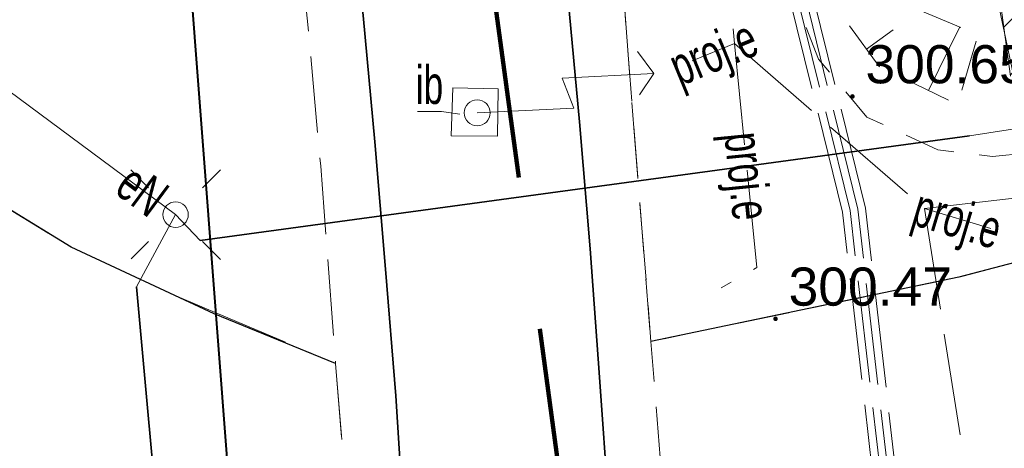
# Model space of a CAD drawing. Header units: metres. Extents: x 6567444 to 13135881, y 5574237 to 11149086.
# Tile 9 of 191: x 6567845 to 6567864, y 5574359 to 5574368. Entities that reach past the tile are written whole.
import ezdxf
from ezdxf.enums import TextEntityAlignment as Align

# ---------------------------------------------------------------- set-up
doc = ezdxf.new("R2010")
doc.units = ezdxf.units.M
for name, pattern in [('2.0_1.0', [3, 2, -1]), ('L_0_04', [1.5, 1, -0.5]), ('L_0_06', [2, 1.5, -0.5]), ('L_2_50', [2.5, 2, -0.5])]:
    doc.linetypes.add(name, pattern=pattern)
doc.layers.add('FORMA - Arch 01 - PZT 1 Strefy', color=7, linetype='Continuous')
for name, color, linetype, lineweight in [('GES_InneUrzadzeniaTowarzyszace_P', 7, 'Continuous', 18), ('GES_PrzewodElektroenergetyczny', 1, 'Continuous', 18), ('GES_PrzewodElektroenergetyczny_Projektowany', 7, 'Continuous', 18), ('GES_PrzewodWodociagowy', 5, 'Continuous', 18), ('GES_UrzadzeniaSiecElektroenergetyczna_P', 7, 'Continuous', 18), ('GES_UrzadzeniaTowarzyszczaceLiniowe', 7, 'Continuous', 18), ('KR_ObiektKarto', 7, 'Continuous', 18), ('MP_LINIE_REGULAC', 135, 'Continuous', 40), ('OT_Budowle', 7, 'Continuous', 18), ('OT_Komunikacja', 7, 'Continuous', 18), ('OT_Skarpa', 7, 'Continuous', 18), ('OTRS', 7, 'Continuous', 13), ('OTRS_O', 7, 'Continuous', 20), ('Z_ZAKRES', 214, 'Continuous', 90)]:
    doc.layers.add(name, color=color, linetype=linetype, lineweight=lineweight)
doc.styles.add('BDOT', font='arial.ttf', dxfattribs={"width": 0.9})
doc.styles.get("Standard").update_dxf_attribs({"font": 'arial.ttf'})
doc.linetypes.add('MPNLZ', pattern='A,6,-2,[35,msgB.shx,S=0.016,R=0,X=-1,Y=0],6', length=14)

# ---------------------------------------------------------------- blocks, each defined once
blk = doc.blocks.new('other_SUPY')
at = {"color": 0, "linetype": 'Continuous', "lineweight": 18, "flags": 128}
for points in [[(-1.2, 7), (-2.1, 6.4)], [(0, 0), (0, 3.8), (-1.2, 3.4), (-1.2, 7)], [(-1.2, 7), (-0.4, 6.4)]]:
    blk.add_lwpolyline(points, dxfattribs=at)
at = {"color": 0, "linetype": 'Continuous', "lineweight": 18}
blk.add_circle((0, 0), 0.51, dxfattribs=at)
blk = doc.blocks.new('other_SUEO')
at = {"color": 0, "linetype": 'Continuous', "lineweight": 18, "flags": 128}
for points in [[(-1.06, 1.06), (-1.76, 1.76)], [(1.76, 1.76), (1.06, 1.06)], [(-1.74, -1.74), (-1.06, -1.06)], [(1.06, -1.06), (1.76, -1.76)]]:
    blk.add_lwpolyline(points, dxfattribs=at)
at = {"color": 0, "linetype": 'Continuous', "lineweight": 18}
blk.add_circle((0, 0), 0.5, dxfattribs=at)
blk = doc.blocks.new('OTRS')
at = {"layer": 'OTRS', "color": 0, "lineweight": -3, "const_width": 0.09}
blk.add_lwpolyline([(-0.045, 0, 1), (0.045, 0, 1)], format="xyb", close=True, dxfattribs=at)
at = {"layer": 'OTRS_O', "color": 0, "style": 'BDOT'}
blk.add_attdef('RZEDNA', (0.514, 0.515), '', height=1.5, dxfattribs=at)
blk = doc.blocks.new('_MDCP')
at = {"layer": 'GES_PrzewodElektroenergetyczny', "color": 1, "linetype": 'Continuous', "lineweight": 18, "flags": 128}
blk.add_lwpolyline([(6567865.43, 5574365.71), (6567863.36, 5574365.39), (6567848.26, 5574363.33), (6567847.78, 5574363.84), (6567832, 5574375.56)], dxfattribs=at)
at = {"layer": 'GES_PrzewodElektroenergetyczny', "color": 1, "linetype": 'Continuous', "lineweight": 18}
blk.add_lwpolyline([(6567847.78, 5574363.84), (6567847.01, 5574362.42), (6567849.008, 5574340.484)], dxfattribs=at)
at = {"layer": 'GES_PrzewodElektroenergetyczny_Projektowany', "color": 1, "linetype": 'L_2_50', "lineweight": 18}
for points in [[(6567862.97, 5574345.7), (6567860.87, 5574363.89), (6567859.4, 5574369.85), (6567857.55, 5574384.66), (6567852.95, 5574407.66), (6567856.75, 5574413.96), (6567850.78, 5574439.79), (6567845.68, 5574439.84), (6567840.19, 5574462.85), (6567835.66, 5574481.07), (6567834.95, 5574484.54), (6567834.05, 5574490.99), (6567831.43, 5574502.77), (6567830.63, 5574506.04)], [(6567863.13, 5574345.65), (6567861.02, 5574363.92), (6567859.55, 5574369.88), (6567857.7, 5574384.68), (6567853.11, 5574407.63), (6567856.91, 5574413.93), (6567850.9, 5574439.94), (6567845.79, 5574439.99), (6567840.33, 5574462.89), (6567835.8, 5574481.1), (6567835.1, 5574484.56), (6567834.2, 5574491.02), (6567831.58, 5574502.8), (6567830.78, 5574506.07)], [(6567863.28, 5574345.6), (6567861.17, 5574363.95), (6567859.7, 5574369.91), (6567857.85, 5574384.71), (6567853.27, 5574407.6), (6567857.07, 5574413.91), (6567851.02, 5574440.09), (6567845.91, 5574440.13), (6567840.48, 5574462.92), (6567835.95, 5574481.13), (6567835.25, 5574484.59), (6567834.35, 5574491.04), (6567831.72, 5574502.84), (6567830.92, 5574506.11)], [(6567863.44, 5574345.55), (6567861.32, 5574363.97), (6567859.85, 5574369.93), (6567858, 5574384.73), (6567853.42, 5574407.58), (6567857.22, 5574413.88), (6567851.14, 5574440.24), (6567846.03, 5574440.28), (6567840.62, 5574462.96), (6567836.09, 5574481.17), (6567835.4, 5574484.61), (6567834.5, 5574491.07), (6567831.87, 5574502.87), (6567831.07, 5574506.14)], [(6567838.66, 5574382.16), (6567847.42, 5574377.99), (6567848.22, 5574371.37), (6567858.26, 5574372.47), (6567858.75, 5574367.2), (6567862.48, 5574363.96), (6567865.16, 5574346.93), (6567862.035, 5574342.183)]]:
    blk.add_lwpolyline(points, dxfattribs=at)
at = {"layer": 'GES_PrzewodElektroenergetyczny_Projektowany', "color": 1, "linetype": 'L_2_50', "lineweight": 18, "flags": 128}
for points in [[(6567858.75, 5574367.2), (6567857.92, 5574366.86)], [(6567858.75, 5574367.2), (6567859.19, 5574362.8), (6567858.49, 5574362.4)], [(6567862.48, 5574363.96), (6567868.41, 5574364.64)], [(6567862.48, 5574363.96), (6567863.78, 5574363.57)]]:
    blk.add_lwpolyline(points, dxfattribs=at)
at = {"layer": 'GES_PrzewodWodociagowy', "color": 5, "linetype": 'Continuous', "lineweight": 18}
blk.add_lwpolyline([(6567827.542, 5574374.609), (6567833.78, 5574375.29), (6567857.1, 5574378.14), (6567861.43, 5574378.88), (6567863.07, 5574372.06), (6567864.41, 5574365.71), (6567864.76, 5574364.5), (6567864.96, 5574363.98), (6567869.44, 5574345.36)], dxfattribs=at)
at = {"layer": 'GES_UrzadzeniaTowarzyszczaceLiniowe', "color": 7, "linetype": 'Continuous', "lineweight": 35, "flags": 128}
blk.add_lwpolyline([(6567863.36, 5574365.39), (6567848.26, 5574363.33)], dxfattribs=at)
at = {"layer": 'GES_UrzadzeniaTowarzyszczaceLiniowe', "color": 7, "linetype": 'Continuous', "lineweight": 35}
blk.add_lwpolyline([(6567847.01, 5574362.42), (6567849.008, 5574340.484)], dxfattribs=at)
at = {"layer": 'KR_ObiektKarto', "linetype": 'Continuous', "lineweight": 18, "flags": 128}
for points in [[(6567861.342, 5574367.089), (6567861.866, 5574367.471)], [(6567862.561, 5574366.277), (6567863.171, 5574367.529)]]:
    blk.add_lwpolyline(points, dxfattribs=at)
at = {"layer": 'MP_LINIE_REGULAC', "linetype": 'MPNLZ', "flags": 128}
blk.add_lwpolyline([(6567850.203, 5574340.64), (6567845.014, 5574408.349), (6567815.314, 5574531.714), (6567826.921, 5574548.2), (6567848.668, 5574553.025)], dxfattribs=at)
at = {"layer": 'OT_Budowle', "color": 7, "linetype": 'Continuous', "lineweight": 18, "flags": 128}
blk.add_lwpolyline([(6567854.11, 5574366.31), (6567854.1, 5574365.38), (6567853.19, 5574365.39), (6567853.22, 5574366.33)], close=True, dxfattribs=at)
at = {"layer": 'OT_Budowle', "color": 7, "linetype": 'Continuous', "lineweight": 15}
blk.add_lwpolyline([(6567853.358, 5574365.816), (6567853, 5574365.865), (6567852.528, 5574365.865)], dxfattribs=at)
at = {"layer": 'OT_Komunikacja', "color": 7, "linetype": 'Continuous', "lineweight": 25, "flags": 128}
for points in [[(6567867.949, 5574363.87), (6567863.154, 5574362.61), (6567857.11, 5574361.35)], [(6567850.92, 5574360.92), (6567848.54, 5574361.89), (6567845.73, 5574363.2), (6567844, 5574364.26), (6567842.76, 5574365.31), (6567841.8, 5574366.55)]]:
    blk.add_lwpolyline(points, dxfattribs=at)
at = {"layer": 'OT_Komunikacja', "color": 7, "linetype": 'Continuous', "lineweight": 35}
for points in [[(6567821.69, 5574506.72), (6567844.97, 5574407.21), (6567845.53, 5574404.75), (6567846.07, 5574402.32), (6567847.1, 5574397.41), (6567847.57, 5574394.98), (6567847.771, 5574393.56), (6567848.45, 5574390.06), (6567848.87, 5574387.58), (6567849.27, 5574385.1), (6567849.64, 5574382.63), (6567850, 5574380.17), (6567850.33, 5574377.66), (6567850.64, 5574375.19), (6567851.22, 5574370.13), (6567851.46, 5574367.75), (6567851.69, 5574365.27), (6567851.9, 5574362.77), (6567852.1, 5574360.28), (6567852.26, 5574357.8)], [(6567825.64, 5574507.36), (6567848.98, 5574407.6), (6567849.55, 5574405.16), (6567850.09, 5574402.71), (6567850.6, 5574400.27), (6567851.1, 5574397.82), (6567851.58, 5574395.37), (6567852.04, 5574392.91), (6567852.48, 5574390.43), (6567852.89, 5574387.97), (6567853.29, 5574385.49), (6567853.67, 5574383.03), (6567854.02, 5574380.55), (6567854.35, 5574378.08), (6567854.66, 5574375.6), (6567854.97, 5574373.1), (6567855.23, 5574370.61), (6567855.48, 5574368.14), (6567855.71, 5574365.66), (6567855.92, 5574363.17), (6567856.1, 5574360.65), (6567856.28, 5574358.16)]]:
    blk.add_lwpolyline(points, dxfattribs=at)
at = {"layer": 'OT_Komunikacja', "color": 7, "linetype": 'L_0_04', "lineweight": 18, "flags": 128}
blk.add_lwpolyline([(6567947.515, 5574455.698), (6567948.396, 5574450.424), (6567948.648, 5574448.732), (6567948.975, 5574446.476), (6567949.265, 5574444.281), (6567949.478, 5574440.508), (6567949.478, 5574438.827), (6567949.548, 5574436.345), (6567949.466, 5574434.494), (6567949.331, 5574431.506), (6567949.013, 5574428.567), (6567948.397, 5574424.452), (6567947.845, 5574421.592), (6567946.958, 5574417.848), (6567946.194, 5574415.206), (6567944.955, 5574411.463), (6567944.22, 5574409.565), (6567943.335, 5574407.431), (6567941.896, 5574404.446), (6567940.723, 5574402.331), (6567939.781, 5574400.677), (6567938.516, 5574398.665), (6567936.744, 5574396.084), (6567934.465, 5574393.243), (6567932.327, 5574390.844), (6567928.971, 5574387.543), (6567926.7, 5574385.54), (6567925.032, 5574384.195), (6567923.337, 5574382.935), (6567920.797, 5574381.179), (6567917.606, 5574379.366), (6567914.527, 5574377.737), (6567911.816, 5574376.502), (6567909.558, 5574375.579), (6567907.269, 5574374.816), (6567903.606, 5574373.672), (6567899.382, 5574372.528), (6567894.891, 5574371.274), (6567878.894, 5574366.917), (6567867.949, 5574363.87), (6567863.154, 5574362.61), (6567857.11, 5574361.35), (6567856.863, 5574364.456), (6567856.582, 5574368.039), (6567856.09, 5574372.83), (6567857, 5574372.9), (6567856.31, 5574378.9), (6567855.79, 5574382.87), (6567855.18, 5574386.83), (6567854.51, 5574390.76), (6567853.78, 5574394.71), (6567853.05, 5574398.63), (6567852.19, 5574402.6), (6567849.76, 5574413.26), (6567849.89, 5574414.22), (6567851.83, 5574414.67), (6567851.37, 5574416.66), (6567854.58, 5574417.42), (6567850.88, 5574432.39), (6567845.96, 5574431.22), (6567840.92, 5574450.67), (6567838.96, 5574456.25), (6567831.07, 5574490.06), (6567830.27, 5574495.98), (6567829, 5574501.83), (6567827.92, 5574506.7), (6567826.86, 5574511.56), (6567826.08, 5574515.52), (6567825.4, 5574519.47), (6567824.95, 5574522.44), (6567824.5, 5574526.43), (6567824.25, 5574529.43), (6567824.08, 5574532.42), (6567824.01, 5574536.4), (6567824.25, 5574539.41), (6567825.44, 5574545.29), (6567826.09, 5574547.18), (6567826.92, 5574548.98), (6567827.87, 5574550.71), (6567829, 5574552.37), (6567849.24, 5574556.86), (6567847.84, 5574562.43), (6567850.42, 5574563.07), (6567851, 5574562.82), (6567857.08, 5574558.64), (6567878.36, 5574563.51), (6567907.32, 5574570.28), (6567907.73, 5574567.88), (6567878.94, 5574561.2), (6567857.62, 5574556.33), (6567833.07, 5574550.68), (6567832.17, 5574550.48), (6567830.79, 5574549.8), (6567829.67, 5574548.79), (6567828.68, 5574547.02), (6567827.68, 5574544.22), (6567827.06, 5574541.37), (6567826.61, 5574538.33), (6567826.47, 5574535.3), (6567826.62, 5574531.27), (6567826.93, 5574527.32), (6567827.29, 5574523.8), (6567827.81, 5574520.34), (6567828.64, 5574515.44), (6567829.22, 5574512.47), (6567831.34, 5574502.7), (6567832, 5574502.04), (6567832.86, 5574501.86), (6567835.48, 5574490.39), (6567838.69, 5574476.72), (6567840.94, 5574477.22), (6567842.1, 5574472.29), (6567839.84, 5574471.76), (6567843.24, 5574457.14), (6567846.41, 5574443.89), (6567846.82, 5574442.27), (6567847.04, 5574441.61), (6567847.42, 5574441.08), (6567847.97, 5574440.71), (6567848.63, 5574440.56), (6567849.32, 5574440.61), (6567851.19, 5574441.04), (6567854.02, 5574429.39), (6567857.72, 5574414.07), (6567855.38, 5574413.53), (6567854.43, 5574412.7), (6567853.63, 5574411.68), (6567853.17, 5574410.72), (6567853.12, 5574409.71), (6567854.26, 5574404.84), (6567855.51, 5574399), (6567857.01, 5574391.2), (6567857.79, 5574386.18), (6567858.35, 5574382.21), (6567859.02, 5574377.27), (6567859.909, 5574368.887), (6567860.055, 5574367.78), (6567860.402, 5574366.895), (6567861.348, 5574365.757), (6567862.743, 5574365.112), (6567863.812, 5574364.983), (6567864.873, 5574365.082), (6567875.385, 5574368.045), (6567887.169, 5574371.344), (6567894.86, 5574373.433), (6567904.193, 5574375.979), (6567909.986, 5574377.842), (6567913.714, 5574379.575), (6567916.29, 5574380.93), (6567919.833, 5574382.929), (6567921.94, 5574384.465), (6567924.837, 5574386.597), (6567926.974, 5574388.488), (6567928.91, 5574390.273), (6567932.797, 5574394.443), (6567936.263, 5574399.014), (6567938.789, 5574403.047), (6567940.719, 5574406.619), (6567942.6, 5574410.97), (6567944.237, 5574415.951), (6567945.095, 5574418.932), (6567946.005, 5574422.667), (6567946.916, 5574428.255), (6567947.357, 5574433.537), (6567947.446, 5574438.626), (6567947.184, 5574444.294), (6567946.685, 5574448.233), (6567946.054, 5574452.175), (6567945.029, 5574458.386), (6567942.856, 5574469.729), (6567945.871, 5574465.435)], close=True, dxfattribs=at)
at = {"layer": 'OT_Komunikacja', "color": 7, "linetype": 'L_0_06', "lineweight": 18}
blk.add_lwpolyline([(6567827.277, 5574410.583), (6567828.114, 5574405.156), (6567829.154, 5574397.295), (6567830.088, 5574389.183), (6567830.723, 5574381.004), (6567831.569, 5574370.079), (6567831.824, 5574366.948), (6567841.8, 5574366.55), (6567842.76, 5574365.31), (6567844, 5574364.26), (6567845.73, 5574363.2), (6567847.691, 5574362.286), (6567848.554, 5574361.921), (6567850.92, 5574360.92), (6567851.08, 5574358.976)], dxfattribs=at)
at = {"layer": 'OT_Komunikacja', "color": 7, "linetype": 'L_0_06', "lineweight": 18, "flags": 128}
blk.add_lwpolyline([(6567856.582, 5574368.039), (6567856.863, 5574364.456), (6567857.11, 5574361.35), (6567857.403, 5574357.729), (6567857.648, 5574352.63), (6567857.878, 5574345.927), (6567857.957, 5574342.944), (6567855.759, 5574342.908), (6567853.93, 5574342.88), (6567853.946, 5574340.881), (6567851.749, 5574340.85), (6567851.69, 5574342.82), (6567851.7, 5574344.436), (6567851.635, 5574347.338), (6567851.541, 5574350.26), (6567851.413, 5574353.167), (6567851.26, 5574356.07), (6567851.08, 5574358.976), (6567850.92, 5574360.92), (6567850.628, 5574364.79), (6567850.365, 5574367.7), (6567850.066, 5574370.585), (6567849.745, 5574373.479), (6567851.93, 5574373.729), (6567852.08, 5574372.41), (6567856.09, 5574372.83)], close=True, dxfattribs=at)
at = {"layer": 'OT_Skarpa', "color": 7, "linetype": 'L_0_04', "lineweight": 18, "flags": 128}
blk.add_lwpolyline([(6567836.9, 5574495.68), (6567838.52, 5574491.11), (6567840.59, 5574480.86), (6567843.46, 5574480.36), (6567848.13, 5574462.83), (6567851.9, 5574444.67), (6567858.01, 5574426.68), (6567860.79, 5574412.31), (6567856.48, 5574410.59), (6567857.58, 5574403.57), (6567859.68, 5574394.97), (6567860.62, 5574385.5), (6567861.58, 5574370.45), (6567862.01, 5574368.01), (6567863.53, 5574367.38), (6567863.13, 5574366), (6567861.59, 5574366.75), (6567860.54, 5574368.19), (6567859.27, 5574379.76), (6567857.79, 5574389.9), (6567858.03, 5574392), (6567857.57, 5574394.08), (6567856.6, 5574396.01), (6567853.99, 5574408.75), (6567853.94, 5574410.45), (6567854.9, 5574412.03), (6567856.04, 5574412.96), (6567858.35, 5574413.64), (6567855.26, 5574426.79), (6567851.62, 5574441.38), (6567849.42, 5574443.2), (6567847.4, 5574447.15), (6567844.89, 5574462.43), (6567841.18, 5574478.32), (6567838.55, 5574479.72), (6567836.83, 5574487.4), (6567833.76, 5574501.75)], close=True, dxfattribs=at)
at = {"layer": 'Z_ZAKRES', "linetype": '2.0_1.0', "lineweight": 140, "ltscale": 3}
blk.add_lwpolyline([(6567820.407, 5574555.719), (6567847.232, 5574561.997), (6567929.356, 5574581.206), (6567956.443, 5574443.911), (6567955.827, 5574425.481), (6567951.015, 5574407.07), (6567933.777, 5574381.866), (6567907.312, 5574367.318), (6567855.739, 5574355.65), (6567852.582, 5574378.747), (6567848.105, 5574411.572), (6567841.693, 5574438.994), (6567818.946, 5574517.253)], close=True, dxfattribs=at)
at = {"layer": 'GES_InneUrzadzeniaTowarzyszace_P', "linetype": 'Continuous', "xscale": 0.4999999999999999, "yscale": 0.4999999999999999, "zscale": 0.5, "rotation": 272.7942842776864}
blk.add_blockref('other_SUPY', (6567853.7, 5574365.84), dxfattribs=at)
at = {"layer": 'GES_UrzadzeniaSiecElektroenergetyczna_P', "linetype": 'Continuous', "xscale": 0.5, "yscale": 0.5, "zscale": 0.5}
blk.add_blockref('other_SUEO', (6567847.78, 5574363.84), dxfattribs=at)
at = {"layer": 'OTRS', "xscale": 0.5, "yscale": 0.5, "zscale": 0.5}
for p, values in [((6567861.065, 5574366.162, 300.654), {'RZEDNA': '300.65'}), ((6567859.556, 5574361.795, 300.47), {'RZEDNA': '300.47'})]:
    blk.add_blockref('OTRS', p, dxfattribs=at).add_auto_attribs(values)
at = {"layer": 'GES_PrzewodElektroenergetyczny', "color": 1, "lineweight": 15, "width": 0.66}
blk.add_text('eN', height=0.75, rotation=-36.6, dxfattribs=at).set_placement((6567847.129, 5574364.323), align=Align.MIDDLE_CENTER)
at = {"layer": 'GES_PrzewodElektroenergetyczny_Projektowany', "color": 1, "lineweight": 15, "width": 0.66}
for rotation, p in [(-337.7, (6567858.335, 5574367.03)), (-84.3, (6567859.01, 5574364.599)), (-16.7, (6567863.13, 5574363.765))]:
    blk.add_text('proj.e', height=0.75, rotation=rotation, dxfattribs=at).set_placement(p, align=Align.MIDDLE_CENTER)
at = {"layer": 'OT_Budowle', "color": 7, "lineweight": 15, "width": 0.66}
blk.add_text('ib', height=0.75, dxfattribs=at).set_placement((6567852.764, 5574366.39), align=Align.MIDDLE_CENTER)
blk = doc.blocks.new('GE.I.6640.1.468.2024_MDCP_dodatkowe pomiary_12.03.2026')
at = {"layer": 'GES_PrzewodElektroenergetyczny', "color": 1, "linetype": 'Continuous', "lineweight": 18, "flags": 128}
blk.add_lwpolyline([(6567865.43, 5574365.71), (6567863.36, 5574365.39), (6567848.26, 5574363.33), (6567847.78, 5574363.84), (6567832, 5574375.56)], dxfattribs=at)
at = {"layer": 'GES_PrzewodElektroenergetyczny', "color": 1, "linetype": 'Continuous', "lineweight": 18}
blk.add_lwpolyline([(6567847.78, 5574363.84), (6567847.01, 5574362.42), (6567849.008, 5574340.484)], dxfattribs=at)
at = {"layer": 'GES_PrzewodElektroenergetyczny_Projektowany', "color": 1, "linetype": 'L_2_50', "lineweight": 18}
for points in [[(6567862.97, 5574345.7), (6567860.87, 5574363.89), (6567859.4, 5574369.85), (6567857.55, 5574384.66), (6567852.95, 5574407.66), (6567856.75, 5574413.96), (6567850.78, 5574439.79), (6567845.68, 5574439.84), (6567840.19, 5574462.85), (6567835.66, 5574481.07), (6567834.95, 5574484.54), (6567834.05, 5574490.99), (6567831.43, 5574502.77), (6567830.63, 5574506.04)], [(6567863.13, 5574345.65), (6567861.02, 5574363.92), (6567859.55, 5574369.88), (6567857.7, 5574384.68), (6567853.11, 5574407.63), (6567856.91, 5574413.93), (6567850.9, 5574439.94), (6567845.79, 5574439.99), (6567840.33, 5574462.89), (6567835.8, 5574481.1), (6567835.1, 5574484.56), (6567834.2, 5574491.02), (6567831.58, 5574502.8), (6567830.78, 5574506.07)], [(6567863.28, 5574345.6), (6567861.17, 5574363.95), (6567859.7, 5574369.91), (6567857.85, 5574384.71), (6567853.27, 5574407.6), (6567857.07, 5574413.91), (6567851.02, 5574440.09), (6567845.91, 5574440.13), (6567840.48, 5574462.92), (6567835.95, 5574481.13), (6567835.25, 5574484.59), (6567834.35, 5574491.04), (6567831.72, 5574502.84), (6567830.92, 5574506.11)], [(6567863.44, 5574345.55), (6567861.32, 5574363.97), (6567859.85, 5574369.93), (6567858, 5574384.73), (6567853.42, 5574407.58), (6567857.22, 5574413.88), (6567851.14, 5574440.24), (6567846.03, 5574440.28), (6567840.62, 5574462.96), (6567836.09, 5574481.17), (6567835.4, 5574484.61), (6567834.5, 5574491.07), (6567831.87, 5574502.87), (6567831.07, 5574506.14)], [(6567838.66, 5574382.16), (6567847.42, 5574377.99), (6567848.22, 5574371.37), (6567858.26, 5574372.47), (6567858.75, 5574367.2), (6567862.48, 5574363.96), (6567865.16, 5574346.93), (6567862.035, 5574342.183)]]:
    blk.add_lwpolyline(points, dxfattribs=at)
at = {"layer": 'GES_PrzewodElektroenergetyczny_Projektowany', "color": 1, "linetype": 'L_2_50', "lineweight": 18, "flags": 128}
for points in [[(6567858.75, 5574367.2), (6567857.92, 5574366.86)], [(6567858.75, 5574367.2), (6567859.19, 5574362.8), (6567858.49, 5574362.4)], [(6567862.48, 5574363.96), (6567868.41, 5574364.64)], [(6567862.48, 5574363.96), (6567863.78, 5574363.57)]]:
    blk.add_lwpolyline(points, dxfattribs=at)
at = {"layer": 'GES_PrzewodWodociagowy', "color": 5, "linetype": 'Continuous', "lineweight": 18}
blk.add_lwpolyline([(6567827.542, 5574374.609), (6567833.78, 5574375.29), (6567857.1, 5574378.14), (6567861.43, 5574378.88), (6567863.07, 5574372.06), (6567864.41, 5574365.71), (6567864.76, 5574364.5), (6567864.96, 5574363.98), (6567869.44, 5574345.36)], dxfattribs=at)
at = {"layer": 'GES_UrzadzeniaTowarzyszczaceLiniowe', "color": 7, "linetype": 'Continuous', "lineweight": 35, "flags": 128}
blk.add_lwpolyline([(6567863.36, 5574365.39), (6567848.26, 5574363.33)], dxfattribs=at)
at = {"layer": 'GES_UrzadzeniaTowarzyszczaceLiniowe', "color": 7, "linetype": 'Continuous', "lineweight": 35}
blk.add_lwpolyline([(6567847.01, 5574362.42), (6567849.008, 5574340.484)], dxfattribs=at)
at = {"layer": 'KR_ObiektKarto', "linetype": 'Continuous', "lineweight": 18, "flags": 128}
for points in [[(6567861.342, 5574367.089), (6567861.866, 5574367.471)], [(6567862.561, 5574366.277), (6567863.171, 5574367.529)]]:
    blk.add_lwpolyline(points, dxfattribs=at)
at = {"layer": 'MP_LINIE_REGULAC', "linetype": 'MPNLZ', "flags": 128}
blk.add_lwpolyline([(6567850.203, 5574340.64), (6567845.014, 5574408.349), (6567815.314, 5574531.714), (6567826.921, 5574548.2), (6567848.668, 5574553.025)], dxfattribs=at)
at = {"layer": 'OT_Budowle', "color": 7, "linetype": 'Continuous', "lineweight": 18, "flags": 128}
blk.add_lwpolyline([(6567854.11, 5574366.31), (6567854.1, 5574365.38), (6567853.19, 5574365.39), (6567853.22, 5574366.33)], close=True, dxfattribs=at)
at = {"layer": 'OT_Budowle', "color": 7, "linetype": 'Continuous', "lineweight": 15}
blk.add_lwpolyline([(6567853.358, 5574365.816), (6567853, 5574365.865), (6567852.528, 5574365.865)], dxfattribs=at)
at = {"layer": 'OT_Komunikacja', "color": 7, "linetype": 'Continuous', "lineweight": 25, "flags": 128}
for points in [[(6567867.949, 5574363.87), (6567863.154, 5574362.61), (6567857.11, 5574361.35)], [(6567850.92, 5574360.92), (6567848.54, 5574361.89), (6567845.73, 5574363.2), (6567844, 5574364.26), (6567842.76, 5574365.31), (6567841.8, 5574366.55)]]:
    blk.add_lwpolyline(points, dxfattribs=at)
at = {"layer": 'OT_Komunikacja', "color": 7, "linetype": 'Continuous', "lineweight": 35}
for points in [[(6567821.69, 5574506.72), (6567844.97, 5574407.21), (6567845.53, 5574404.75), (6567846.07, 5574402.32), (6567847.1, 5574397.41), (6567847.57, 5574394.98), (6567847.771, 5574393.56), (6567848.45, 5574390.06), (6567848.87, 5574387.58), (6567849.27, 5574385.1), (6567849.64, 5574382.63), (6567850, 5574380.17), (6567850.33, 5574377.66), (6567850.64, 5574375.19), (6567851.22, 5574370.13), (6567851.46, 5574367.75), (6567851.69, 5574365.27), (6567851.9, 5574362.77), (6567852.1, 5574360.28), (6567852.26, 5574357.8)], [(6567825.64, 5574507.36), (6567848.98, 5574407.6), (6567849.55, 5574405.16), (6567850.09, 5574402.71), (6567850.6, 5574400.27), (6567851.1, 5574397.82), (6567851.58, 5574395.37), (6567852.04, 5574392.91), (6567852.48, 5574390.43), (6567852.89, 5574387.97), (6567853.29, 5574385.49), (6567853.67, 5574383.03), (6567854.02, 5574380.55), (6567854.35, 5574378.08), (6567854.66, 5574375.6), (6567854.97, 5574373.1), (6567855.23, 5574370.61), (6567855.48, 5574368.14), (6567855.71, 5574365.66), (6567855.92, 5574363.17), (6567856.1, 5574360.65), (6567856.28, 5574358.16)]]:
    blk.add_lwpolyline(points, dxfattribs=at)
at = {"layer": 'OT_Komunikacja', "color": 7, "linetype": 'L_0_04', "lineweight": 18, "flags": 128}
blk.add_lwpolyline([(6567947.515, 5574455.698), (6567948.396, 5574450.424), (6567948.648, 5574448.732), (6567948.975, 5574446.476), (6567949.265, 5574444.281), (6567949.478, 5574440.508), (6567949.478, 5574438.827), (6567949.548, 5574436.345), (6567949.466, 5574434.494), (6567949.331, 5574431.506), (6567949.013, 5574428.567), (6567948.397, 5574424.452), (6567947.845, 5574421.592), (6567946.958, 5574417.848), (6567946.194, 5574415.206), (6567944.955, 5574411.463), (6567944.22, 5574409.565), (6567943.335, 5574407.431), (6567941.896, 5574404.446), (6567940.723, 5574402.331), (6567939.781, 5574400.677), (6567938.516, 5574398.665), (6567936.744, 5574396.084), (6567934.465, 5574393.243), (6567932.327, 5574390.844), (6567928.971, 5574387.543), (6567926.7, 5574385.54), (6567925.032, 5574384.195), (6567923.337, 5574382.935), (6567920.797, 5574381.179), (6567917.606, 5574379.366), (6567914.527, 5574377.737), (6567911.816, 5574376.502), (6567909.558, 5574375.579), (6567907.269, 5574374.816), (6567903.606, 5574373.672), (6567899.382, 5574372.528), (6567894.891, 5574371.274), (6567878.894, 5574366.917), (6567867.949, 5574363.87), (6567863.154, 5574362.61), (6567857.11, 5574361.35), (6567856.863, 5574364.456), (6567856.582, 5574368.039), (6567856.09, 5574372.83), (6567857, 5574372.9), (6567856.31, 5574378.9), (6567855.79, 5574382.87), (6567855.18, 5574386.83), (6567854.51, 5574390.76), (6567853.78, 5574394.71), (6567853.05, 5574398.63), (6567852.19, 5574402.6), (6567849.76, 5574413.26), (6567849.89, 5574414.22), (6567851.83, 5574414.67), (6567851.37, 5574416.66), (6567854.58, 5574417.42), (6567850.88, 5574432.39), (6567845.96, 5574431.22), (6567840.92, 5574450.67), (6567838.96, 5574456.25), (6567831.07, 5574490.06), (6567830.27, 5574495.98), (6567829, 5574501.83), (6567827.92, 5574506.7), (6567826.86, 5574511.56), (6567826.08, 5574515.52), (6567825.4, 5574519.47), (6567824.95, 5574522.44), (6567824.5, 5574526.43), (6567824.25, 5574529.43), (6567824.08, 5574532.42), (6567824.01, 5574536.4), (6567824.25, 5574539.41), (6567825.44, 5574545.29), (6567826.09, 5574547.18), (6567826.92, 5574548.98), (6567827.87, 5574550.71), (6567829, 5574552.37), (6567849.24, 5574556.86), (6567847.84, 5574562.43), (6567850.42, 5574563.07), (6567851, 5574562.82), (6567857.08, 5574558.64), (6567878.36, 5574563.51), (6567907.32, 5574570.28), (6567907.73, 5574567.88), (6567878.94, 5574561.2), (6567857.62, 5574556.33), (6567833.07, 5574550.68), (6567832.17, 5574550.48), (6567830.79, 5574549.8), (6567829.67, 5574548.79), (6567828.68, 5574547.02), (6567827.68, 5574544.22), (6567827.06, 5574541.37), (6567826.61, 5574538.33), (6567826.47, 5574535.3), (6567826.62, 5574531.27), (6567826.93, 5574527.32), (6567827.29, 5574523.8), (6567827.81, 5574520.34), (6567828.64, 5574515.44), (6567829.22, 5574512.47), (6567831.34, 5574502.7), (6567832, 5574502.04), (6567832.86, 5574501.86), (6567835.48, 5574490.39), (6567838.69, 5574476.72), (6567840.94, 5574477.22), (6567842.1, 5574472.29), (6567839.84, 5574471.76), (6567843.24, 5574457.14), (6567846.41, 5574443.89), (6567846.82, 5574442.27), (6567847.04, 5574441.61), (6567847.42, 5574441.08), (6567847.97, 5574440.71), (6567848.63, 5574440.56), (6567849.32, 5574440.61), (6567851.19, 5574441.04), (6567854.02, 5574429.39), (6567857.72, 5574414.07), (6567855.38, 5574413.53), (6567854.43, 5574412.7), (6567853.63, 5574411.68), (6567853.17, 5574410.72), (6567853.12, 5574409.71), (6567854.26, 5574404.84), (6567855.51, 5574399), (6567857.01, 5574391.2), (6567857.79, 5574386.18), (6567858.35, 5574382.21), (6567859.02, 5574377.27), (6567859.909, 5574368.887), (6567860.055, 5574367.78), (6567860.402, 5574366.895), (6567861.348, 5574365.757), (6567862.743, 5574365.112), (6567863.812, 5574364.983), (6567864.873, 5574365.082), (6567875.385, 5574368.045), (6567887.169, 5574371.344), (6567894.86, 5574373.433), (6567904.193, 5574375.979), (6567909.986, 5574377.842), (6567913.714, 5574379.575), (6567916.29, 5574380.93), (6567919.833, 5574382.929), (6567921.94, 5574384.465), (6567924.837, 5574386.597), (6567926.974, 5574388.488), (6567928.91, 5574390.273), (6567932.797, 5574394.443), (6567936.263, 5574399.014), (6567938.789, 5574403.047), (6567940.719, 5574406.619), (6567942.6, 5574410.97), (6567944.237, 5574415.951), (6567945.095, 5574418.932), (6567946.005, 5574422.667), (6567946.916, 5574428.255), (6567947.357, 5574433.537), (6567947.446, 5574438.626), (6567947.184, 5574444.294), (6567946.685, 5574448.233), (6567946.054, 5574452.175), (6567945.029, 5574458.386), (6567942.856, 5574469.729), (6567945.871, 5574465.435)], close=True, dxfattribs=at)
at = {"layer": 'OT_Komunikacja', "color": 7, "linetype": 'L_0_06', "lineweight": 18}
blk.add_lwpolyline([(6567827.277, 5574410.583), (6567828.114, 5574405.156), (6567829.154, 5574397.295), (6567830.088, 5574389.183), (6567830.723, 5574381.004), (6567831.569, 5574370.079), (6567831.824, 5574366.948), (6567841.8, 5574366.55), (6567842.76, 5574365.31), (6567844, 5574364.26), (6567845.73, 5574363.2), (6567847.691, 5574362.286), (6567848.554, 5574361.921), (6567850.92, 5574360.92), (6567851.08, 5574358.976)], dxfattribs=at)
at = {"layer": 'OT_Komunikacja', "color": 7, "linetype": 'L_0_06', "lineweight": 18, "flags": 128}
blk.add_lwpolyline([(6567856.582, 5574368.039), (6567856.863, 5574364.456), (6567857.11, 5574361.35), (6567857.403, 5574357.729), (6567857.648, 5574352.63), (6567857.878, 5574345.927), (6567857.957, 5574342.944), (6567855.759, 5574342.908), (6567853.93, 5574342.88), (6567853.946, 5574340.881), (6567851.749, 5574340.85), (6567851.69, 5574342.82), (6567851.7, 5574344.436), (6567851.635, 5574347.338), (6567851.541, 5574350.26), (6567851.413, 5574353.167), (6567851.26, 5574356.07), (6567851.08, 5574358.976), (6567850.92, 5574360.92), (6567850.628, 5574364.79), (6567850.365, 5574367.7), (6567850.066, 5574370.585), (6567849.745, 5574373.479), (6567851.93, 5574373.729), (6567852.08, 5574372.41), (6567856.09, 5574372.83)], close=True, dxfattribs=at)
at = {"layer": 'OT_Skarpa', "color": 7, "linetype": 'L_0_04', "lineweight": 18, "flags": 128}
blk.add_lwpolyline([(6567836.9, 5574495.68), (6567838.52, 5574491.11), (6567840.59, 5574480.86), (6567843.46, 5574480.36), (6567848.13, 5574462.83), (6567851.9, 5574444.67), (6567858.01, 5574426.68), (6567860.79, 5574412.31), (6567856.48, 5574410.59), (6567857.58, 5574403.57), (6567859.68, 5574394.97), (6567860.62, 5574385.5), (6567861.58, 5574370.45), (6567862.01, 5574368.01), (6567863.53, 5574367.38), (6567863.13, 5574366), (6567861.59, 5574366.75), (6567860.54, 5574368.19), (6567859.27, 5574379.76), (6567857.79, 5574389.9), (6567858.03, 5574392), (6567857.57, 5574394.08), (6567856.6, 5574396.01), (6567853.99, 5574408.75), (6567853.94, 5574410.45), (6567854.9, 5574412.03), (6567856.04, 5574412.96), (6567858.35, 5574413.64), (6567855.26, 5574426.79), (6567851.62, 5574441.38), (6567849.42, 5574443.2), (6567847.4, 5574447.15), (6567844.89, 5574462.43), (6567841.18, 5574478.32), (6567838.55, 5574479.72), (6567836.83, 5574487.4), (6567833.76, 5574501.75)], close=True, dxfattribs=at)
at = {"layer": 'Z_ZAKRES', "linetype": '2.0_1.0', "lineweight": 140, "ltscale": 3}
blk.add_lwpolyline([(6567820.407, 5574555.719), (6567847.232, 5574561.997), (6567929.356, 5574581.206), (6567956.443, 5574443.911), (6567955.827, 5574425.481), (6567951.015, 5574407.07), (6567933.777, 5574381.866), (6567907.312, 5574367.318), (6567855.739, 5574355.65), (6567852.582, 5574378.747), (6567848.105, 5574411.572), (6567841.693, 5574438.994), (6567818.946, 5574517.253)], close=True, dxfattribs=at)
at = {"layer": 'GES_InneUrzadzeniaTowarzyszace_P', "linetype": 'Continuous', "xscale": 0.4999999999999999, "yscale": 0.4999999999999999, "zscale": 0.5, "rotation": 272.7942842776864}
blk.add_blockref('other_SUPY', (6567853.7, 5574365.84), dxfattribs=at)
at = {"layer": 'GES_UrzadzeniaSiecElektroenergetyczna_P', "linetype": 'Continuous', "xscale": 0.5, "yscale": 0.5, "zscale": 0.5}
blk.add_blockref('other_SUEO', (6567847.78, 5574363.84), dxfattribs=at)
at = {"layer": 'OTRS', "xscale": 0.5, "yscale": 0.5, "zscale": 0.5}
for p, values in [((6567861.065, 5574366.162, 300.654), {'RZEDNA': '300.65'}), ((6567859.556, 5574361.795, 300.47), {'RZEDNA': '300.47'})]:
    blk.add_blockref('OTRS', p, dxfattribs=at).add_auto_attribs(values)
at = {"layer": 'GES_PrzewodElektroenergetyczny', "color": 1, "lineweight": 15, "width": 0.66}
blk.add_text('eN', height=0.75, rotation=-36.6, dxfattribs=at).set_placement((6567847.129, 5574364.323), align=Align.MIDDLE_CENTER)
at = {"layer": 'GES_PrzewodElektroenergetyczny_Projektowany', "color": 1, "lineweight": 15, "width": 0.66}
for rotation, p in [(-337.7, (6567858.335, 5574367.03)), (-84.3, (6567859.01, 5574364.599)), (-16.7, (6567863.13, 5574363.765))]:
    blk.add_text('proj.e', height=0.75, rotation=rotation, dxfattribs=at).set_placement(p, align=Align.MIDDLE_CENTER)
at = {"layer": 'OT_Budowle', "color": 7, "lineweight": 15, "width": 0.66}
blk.add_text('ib', height=0.75, dxfattribs=at).set_placement((6567852.764, 5574366.39), align=Align.MIDDLE_CENTER)

msp = doc.modelspace()

# ---------------------------------------------------------------- block references
at = {"layer": 'Defpoints'}
msp.add_blockref('GE.I.6640.1.468.2024_MDCP_dodatkowe pomiary_12.03.2026', (0, 0), dxfattribs=at)

# ---------------------------------------------------------------- next in the draw order: block references
msp.add_blockref('_MDCP', (0, 0))

# ---------------------------------------------------------------- next in the draw order: hatches: boundary and pattern name
at = {"layer": 'FORMA - Arch 01 - PZT 1 Strefy', "linetype": 'Continuous', "lineweight": 0, "true_color": 0x577933}
h = msp.add_hatch(dxfattribs=at)
h.set_pattern_fill('ANSI31', color=77, scale=3, style=0)
h.set_pattern_definition([(45, (0, 0), (-0.265165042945, 0.265165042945), [])])
h.paths.add_polyline_path([(6567864.17, 5574366.56), (6567871.927, 5574368.338), (6567854.229, 5574450.683), (6567851.221, 5574450.037), (6567848.845, 5574448.927), (6567851.441, 5574440.04), (6567857.873, 5574412.533)])

# ---------------------------------------------------------------- next in the draw order: linework, layer by layer
at = {"layer": 'FORMA - Arch 01 - PZT 1 Strefy', "color": 71, "linetype": 'Continuous', "lineweight": 13, "true_color": 0xaff266}
msp.add_line((6567857.873, 5574412.533), (6567864.17, 5574366.56), dxfattribs=at)

doc.saveas('drawing.dxf')
